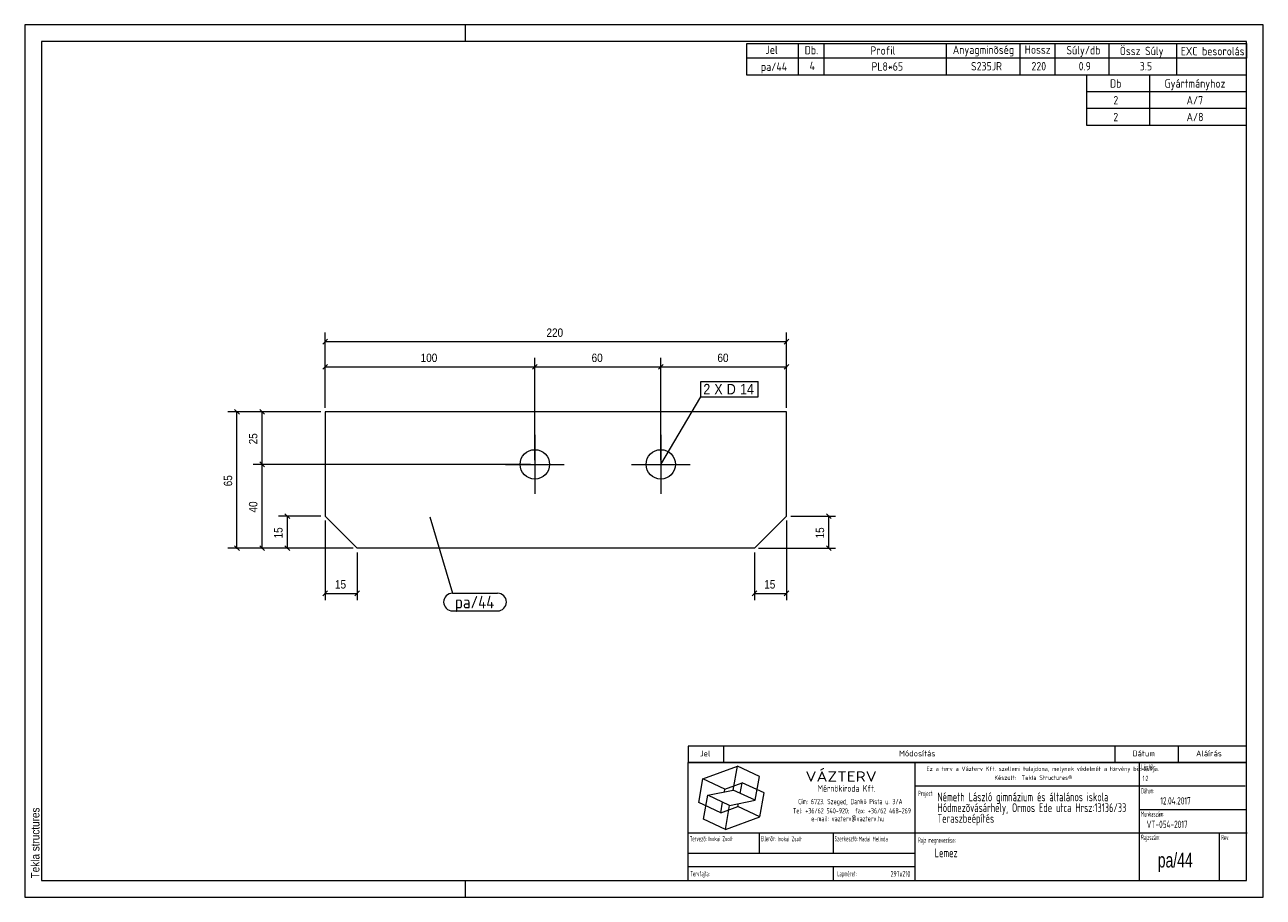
# Model space of a CAD drawing. Header units: millimetres. Extents: x 1 to 296, y 1 to 209.
import ezdxf

# ---------------------------------------------------------------- set-up
doc = ezdxf.new("R2010")
doc.units = ezdxf.units.MM
doc.linetypes.add('XKITLINE00', pattern=[0])
for name, color, linetype, lineweight in [('Bemassung', 1, 'Continuous', 0), ('Schrauben', 7, 'Continuous', 0), ('Schraubenbezeichnung', 5, 'Continuous', 0), ('Teil', 7, 'Continuous', 0), ('Text', 5, 'Continuous', 0), ('Ueberschrift', 7, 'Continuous', 0), ('Zeichnungsrahmen', 3, 'Continuous', 0)]:
    doc.layers.add(name, color=color, linetype=linetype, lineweight=lineweight)
doc.styles.add('ARIAL', font='ARIAL.TTF')
doc.styles.add('ISOCPEUR', font='ISOCPEUR.TTF')
doc.styles.add('ISOCPEUR_BOLD', font='ARIAL.TTF')
doc.styles.add('ISOCPUER', font='ARIAL.TTF')

msp = doc.modelspace()

# ---------------------------------------------------------------- linework, layer by layer
at = {"layer": 'Bemassung', "linetype": 'XKITLINE00', "lineweight": 0}
for p, q in [((73.12, 134.02), (71.98, 132.88)), ((72.55, 117.7), (72.55, 135.6)), ((72.55, 133.45), (182.45, 133.45)), ((183.02, 134.02), (181.88, 132.88)), ((182.45, 117.7), (182.45, 135.6)), ((73.12, 128.02), (71.98, 126.88)), ((72.55, 117.7), (72.55, 129.6)), ((72.55, 127.45), (122.5, 127.45)), ((123.07, 128.02), (121.93, 126.88)), ((123.07, 128.02), (121.93, 126.88)), ((122.5, 105.2), (122.5, 129.6)), ((122.5, 105.2), (122.5, 129.6)), ((122.5, 127.45), (152.5, 127.45)), ((153.07, 128.02), (151.93, 126.88)), ((153.07, 128.02), (151.93, 126.88)), ((152.5, 105.2), (152.5, 129.6)), ((152.5, 105.2), (152.5, 129.6)), ((152.5, 127.45), (182.45, 127.45)), ((183.02, 128.02), (181.88, 126.88)), ((182.45, 117.7), (182.45, 129.6)), ((71.55, 116.7), (49.4, 116.7)), ((50.98, 117.27), (52.12, 116.13)), ((51.55, 84.2), (51.55, 116.7)), ((71.55, 116.7), (55.4, 116.7)), ((56.98, 117.27), (58.12, 116.13)), ((57.55, 104.2), (57.55, 116.7)), ((121.5, 104.2), (55.4, 104.2)), ((121.5, 104.2), (55.4, 104.2)), ((56.98, 104.77), (58.12, 103.63)), ((56.98, 104.77), (58.12, 103.63)), ((57.55, 84.2), (57.55, 104.2)), ((71.55, 91.85), (61.4, 91.85)), ((62.98, 92.42), (64.12, 91.28)), ((63.55, 84.2), (63.55, 91.85)), ((183.45, 91.85), (194.15, 91.85)), ((191.98, 92.42), (193.12, 91.28)), ((192.55, 84.2), (192.55, 91.85)), ((72.55, 90.85), (72.55, 71.85)), ((182.45, 90.85), (182.45, 71.85)), ((79.2, 84.2), (49.4, 84.2)), ((50.98, 84.77), (52.12, 83.63)), ((79.2, 84.2), (55.4, 84.2)), ((56.98, 84.77), (58.12, 83.63)), ((79.2, 84.2), (61.4, 84.2)), ((62.98, 84.77), (64.12, 83.63)), ((80.2, 83.2), (80.2, 71.85)), ((174.8, 83.2), (174.8, 71.85)), ((175.8, 84.2), (194.15, 84.2)), ((191.98, 84.77), (193.12, 83.63)), ((73.12, 74.02), (71.98, 72.88)), ((80.77, 74.02), (79.63, 72.88)), ((175.37, 74.02), (174.23, 72.88)), ((183.02, 74.02), (181.88, 72.88)), ((72.55, 73.45), (80.2, 73.45)), ((174.8, 73.45), (182.45, 73.45))]:
    msp.add_line(p, q, dxfattribs=at)
at = {"layer": 'Bemassung'}
for p in [(72.55, 133.45), (182.45, 133.45), (72.55, 127.45), (122.5, 127.45), (122.5, 127.45), (152.5, 127.45), (152.5, 127.45), (182.45, 127.45), (51.55, 116.7), (57.55, 116.7), (57.55, 104.2), (57.55, 104.2), (63.55, 91.85), (192.55, 91.85), (51.55, 84.2), (57.55, 84.2), (63.55, 84.2), (192.55, 84.2), (72.55, 73.45), (80.2, 73.45), (174.8, 73.45), (182.45, 73.45)]:
    msp.add_point(p, dxfattribs=at)
at = {"layer": 'Schrauben', "linetype": 'XKITLINE00', "lineweight": 0}
for p, q in [((122.5, 111.2), (122.5, 97.2)), ((152.5, 111.2), (152.5, 97.2)), ((115.5, 104.2), (129.5, 104.2)), ((145.5, 104.2), (159.5, 104.2))]:
    msp.add_line(p, q, dxfattribs=at)
for centre in [(122.5, 104.2), (152.5, 104.2)]:
    msp.add_circle(centre, 3.5, dxfattribs=at)
at = {"layer": 'Schraubenbezeichnung', "linetype": 'XKITLINE00', "lineweight": 0}
for p, q in [((162.04, 123.98), (175.69, 123.98)), ((162.04, 120.28), (162.04, 123.98)), ((175.69, 120.28), (175.69, 123.98)), ((152.5, 104.2), (162.04, 120.28)), ((162.04, 120.28), (175.69, 120.28))]:
    msp.add_line(p, q, dxfattribs=at)
at = {"layer": 'Teil', "linetype": 'XKITLINE00', "lineweight": 0}
for p, q in [((182.45, 116.7), (72.55, 116.7)), ((72.55, 116.7), (72.55, 91.85)), ((182.45, 91.85), (182.45, 116.7)), ((80.2, 84.2), (72.55, 91.85)), ((182.45, 91.85), (174.8, 84.2)), ((174.8, 84.2), (80.2, 84.2))]:
    msp.add_line(p, q, dxfattribs=at)
at = {"layer": 'Text', "linetype": 'XKITLINE00', "lineweight": 0}
for p, q in [((97.45, 91.66), (102.88, 73.47)), ((102.88, 73.47), (113.62, 73.47)), ((102.88, 69.27), (113.62, 69.27))]:
    msp.add_line(p, q, dxfattribs=at)
for centre, start, end in [((102.88, 71.37), 90, 270), ((113.62, 71.37), 270, 90)]:
    msp.add_arc(centre, 2.1, start, end, dxfattribs=at)
at = {"layer": 'Ueberschrift', "linetype": 'XKITLINE00', "lineweight": 0}
for p, q in [((173, 204.54), (292, 204.54)), ((173, 201.04), (173, 204.54)), ((185.3, 201.04), (185.3, 204.54)), ((191.44, 201.04), (191.44, 204.54)), ((220.54, 201.04), (220.54, 204.54)), ((238.09, 201.05), (238.09, 204.55)), ((246.43, 201.04), (246.43, 204.54)), ((259.28, 201.04), (259.28, 204.54)), ((275.4, 201.02), (275.4, 204.52)), ((292, 204.54), (292, 201.04)), ((292, 201.04), (173, 201.04)), ((173, 197), (173, 201)), ((185.3, 197), (185.3, 201)), ((191.44, 197), (191.44, 201)), ((220.54, 197), (220.54, 201)), ((238.09, 197), (238.09, 201)), ((246.43, 197), (246.43, 201)), ((259.28, 197), (259.28, 201)), ((275.41, 197), (275.41, 201)), ((292, 197), (173, 197)), ((254, 193), (254, 197)), ((269, 193), (269, 197)), ((292, 193), (254, 193)), ((254, 189), (254, 193)), ((269, 189), (269, 193)), ((292, 189), (254, 189)), ((254, 185), (254, 189)), ((269, 185), (269, 189)), ((292, 185), (254, 185)), ((159, 37.07), (292, 37.07)), ((159, 37), (159, 33.14)), ((167.4, 37), (167.4, 33.14)), ((260.64, 37.07), (260.64, 33.21)), ((275.76, 37.07), (275.76, 33.21)), ((159, 33.22), (292, 33.22)), ((159, 33.14), (292, 33.14)), ((159, 5), (159, 33.14)), ((213.11, 5), (213.11, 33.14)), ((266.49, 5), (266.49, 33.14)), ((162.55, 29.24), (170.77, 32.23)), ((169.77, 26.55), (170.77, 32.23)), ((176, 29.79), (170.77, 32.23)), ((175, 24.11), (176, 29.79)), ((161.54, 23.55), (162.55, 29.24)), ((167.78, 26.8), (162.55, 29.24)), ((167.66, 26.12), (167.78, 26.8)), ((167.78, 26.8), (171.89, 28.3)), ((171.44, 25.76), (171.89, 28.3)), ((177.12, 25.86), (171.89, 28.3)), ((213.11, 27.54), (291.69, 27.54)), ((162.67, 19.62), (163.67, 25.3)), ((163.67, 25.3), (169.77, 26.55)), ((168.9, 22.86), (163.67, 25.3)), ((166.78, 21.11), (167.22, 23.65)), ((168.9, 22.86), (175, 24.11)), ((175, 24.11), (169.77, 26.55)), ((176.12, 20.17), (177.12, 25.86)), ((166.78, 21.11), (161.54, 23.55)), ((166.78, 21.11), (170.89, 22.61)), ((167.9, 17.18), (168.9, 22.86)), ((170.89, 22.61), (171.01, 23.29)), ((176.12, 20.17), (170.89, 22.61)), ((266.49, 21.94), (292, 21.94)), ((167.9, 17.18), (162.67, 19.62)), ((167.9, 17.18), (176.12, 20.17)), ((159, 16.34), (292.21, 16.34)), ((175.99, 11.48), (175.99, 16.39)), ((193.55, 16.39), (193.55, 11.49)), ((285.52, 16.28), (285.52, 5)), ((159.07, 11.49), (213.14, 11.49)), ((159.04, 8.34), (213.11, 8.34)), ((193.55, 8.31), (193.55, 5.13))]:
    msp.add_line(p, q, dxfattribs=at)
at = {"layer": 'Zeichnungsrahmen', "linetype": 'XKITLINE00', "lineweight": 0}
for p, q in [((296, 209), (1, 209)), ((1, 209), (1, 1)), ((106, 205), (106, 209)), ((296, 1), (296, 209)), ((292, 205), (5, 205)), ((5, 205), (5, 5)), ((292, 5), (292, 205)), ((5, 5), (292, 5)), ((106, 1), (106, 5)), ((1, 1), (296, 1))]:
    msp.add_line(p, q, dxfattribs=at)

# ---------------------------------------------------------------- texts
at = {"layer": 'Bemassung', "style": 'ISOCPUER', "width": 0.85}
for s, p in [('220', (125.27, 134.6)), ('100', (95.3, 128.6)), ('60', (136.02, 128.6)), ('60', (165.99, 128.6)), ('15', (74.89, 74.6)), ('15', (177.14, 74.6))]:
    msp.add_text(s, height=2, dxfattribs=at).set_placement(p)
for s, p in [('25', (56.4, 108.97)), ('65', (50.4, 98.97)), ('40', (56.4, 92.72)), ('15', (62.4, 86.54)), ('15', (191.4, 86.54))]:
    msp.add_text(s, height=2, rotation=90.0002, dxfattribs=at).set_placement(p)
at = {"layer": 'Schraubenbezeichnung', "style": 'ARIAL', "width": 0.85}
for s, p in [('2', (162.64, 120.88)), ('X', (165.25, 120.88)), ('D', (168.22, 120.88)), ('14', (171.38, 120.88))]:
    msp.add_text(s, height=2.5, dxfattribs=at).set_placement(p)
at = {"layer": 'Text', "style": 'ISOCPEUR', "width": 0.85}
msp.add_text('pa/44', height=3, dxfattribs=at).set_placement((103.48, 69.87))
at = {"layer": 'Ueberschrift'}
for s, height, style, width, p in [('Jel', 2, 'ISOCPEUR', 0.85, (177.44, 202.04)), ('Db.', 2, 'ISOCPEUR', 0.85, (186.78, 201.95)), ('Profil', 2, 'ISOCPEUR', 0.85, (202.44, 201.86)), ('Anyagminõség', 2, 'ISOCPEUR', 0.85, (222.06, 202.04)), ('Hossz', 2, 'ISOCPEUR', 0.85, (239.18, 202.08)), ('Súly/db', 2, 'ISOCPEUR', 0.85, (249.11, 201.94)), ('Össz Súly', 2, 'ISOCPEUR', 0.85, (261.83, 201.76)), ('EXC besorolás', 2, 'ISOCPEUR', 0.85, (276.36, 201.71)), ('pa/44', 2, 'ISOCPEUR', 0.85, (176.34, 198)), ('4', 2, 'ISOCPEUR', 0.85, (187.94, 198.19)), ('PL8*65', 2, 'ISOCPEUR', 0.85, (202.69, 198.05)), ('S235JR', 2, 'ISOCPEUR', 0.85, (226.39, 198.11)), ('220', 2, 'ISOCPEUR', 0.85, (240.8, 198.11)), ('0.9', 2, 'ISOCPEUR', 0.85, (252.04, 198.12)), ('3.5', 2, 'ISOCPEUR', 0.85, (266.59, 198.12)), ('Db', 2, 'ISOCPEUR', 0.85, (259.5, 194)), ('Gyártmányhoz', 2, 'ISOCPEUR', 0.85, (272.5, 194)), ('2', 2, 'ISOCPEUR', 0.85, (260.3, 190)), ('A/7', 2, 'ISOCPEUR', 0.85, (277.74, 190)), ('2', 2, 'ISOCPEUR', 0.85, (260.3, 186)), ('A/8', 2, 'ISOCPEUR', 0.85, (277.74, 186)), ('Jel', 1.4, 'ISOCPEUR', 0.85, (161.84, 34.58)), ('Módosítás', 1.4, 'ISOCPEUR', 0.85, (209.25, 34.58)), ('Dátum', 1.4, 'ISOCPEUR', 0.85, (264.86, 34.58)), ('Aláírás', 1.4, 'ISOCPEUR', 0.85, (280, 34.58)), ('Lépték:', 1.26, 'ISOCPEUR', 0.51, (266.96, 31.43)), ('VÁZTERV', 2.45, 'ISOCPEUR', 1.19, (186.96, 28.56)), ('Ez a terv a Vázterv Kft. szellemi tulajdona, melynek védelmét a törvény biztosítja.', 1.05, 'ISOCPEUR', 0.838832, (215.8, 31.11)), ('Készült:  Tekla Structures®', 1.05, 'ISOCPEUR', 0.838832, (231.96, 28.98)), ('1:2', 1.26, 'ISOCPEUR', 0.595, (267.27, 28.7)), ('Mérnökiroda Kft.', 1.61, 'ISOCPEUR', 0.68, (189.86, 26.15)), ('Dátum:', 1.26, 'ISOCPEUR', 0.51, (266.91, 25.76)), ('Cím: 6723. Szeged, Dankó Pista u. 3/A', 1.26, 'ISOCPEUR', 0.68, (185.24, 23.18)), ('Project:', 1.26, 'ISOCPEUR', 0.51, (213.81, 25.12)), ('Németh László gimnázium és általános iskola', 2.1, 'ISOCPEUR', 0.595, (218.39, 23.87)), ('Hódmezõvásárhely, Ormos Ede utca Hrsz:13136/33', 2.1, 'ISOCPEUR', 0.595, (218.4, 21.31)), ('12.04.2017', 1.75, 'ISOCPEUR', 0.595, (271.48, 23.11)), ('Tel: +36/62 540-920;  fax: +36/62 468-269', 1.26, 'ISOCPEUR', 0.68, (183.98, 20.99)), ('Teraszbeépítés', 2.1, 'ISOCPEUR', 0.595, (218.4, 18.75)), ('Munkaszám:', 1.26, 'ISOCPEUR', 0.51, (266.87, 20.23)), ('e-mail: vazterv@vazterv.hu', 1.26, 'ISOCPEUR', 0.68, (188.32, 19.12)), ('VT-054-2017', 1.75, 'ISOCPEUR', 0.595, (268.23, 17.51)), ('Tervezõ:', 1.26, 'ISOCPEUR', 0.51, (159.4, 14.32)), ('Inokai Zsolt', 1.12, 'ISOCPEUR', 0.595, (163.85, 14.37)), ('Ellenõr:', 1.26, 'ISOCPEUR', 0.51, (176.35, 14.35)), ('Inokai Zsolt', 1.12, 'ISOCPEUR', 0.595, (180.32, 14.35)), ('Szerkesztõ:', 1.26, 'ISOCPEUR', 0.51, (193.9, 14.32)), ('Madai Melinda', 1.12, 'ISOCPEUR', 0.595, (199.65, 14.33)), ('Rajz megnevezése:', 1.26, 'ISOCPEUR', 0.51, (213.8, 13.98)), ('Rajzszám:', 1.26, 'ISOCPEUR', 0.51, (266.92, 14.65)), ('Rev:', 1.26, 'ISOCPEUR', 0.51, (285.98, 14.62)), ('Lemez', 2.1, 'ISOCPEUR', 0.595, (217.73, 10.54)), ('pa/44', 3.5, 'ISOCPEUR_BOLD', 0.68, (270.88, 8.1)), ('Tervfajta:', 1.26, 'ISOCPEUR', 0.51, (159.53, 5.99)), ('Lapméret:', 1.26, 'ISOCPEUR', 0.51, (194.51, 5.99)), ('297x210', 1.4, 'ISOCPEUR', 0.595, (207.25, 5.89))]:
    msp.add_text(s, height=height, dxfattribs=dict(at, style=style, width=width)).set_placement(p)
at = {"layer": 'Zeichnungsrahmen', "style": 'ARIAL', "width": 0.85}
msp.add_text('Tekla structures', height=2, rotation=90, dxfattribs=at).set_placement((4.5, 5.5))

doc.saveas('drawing.dxf')
